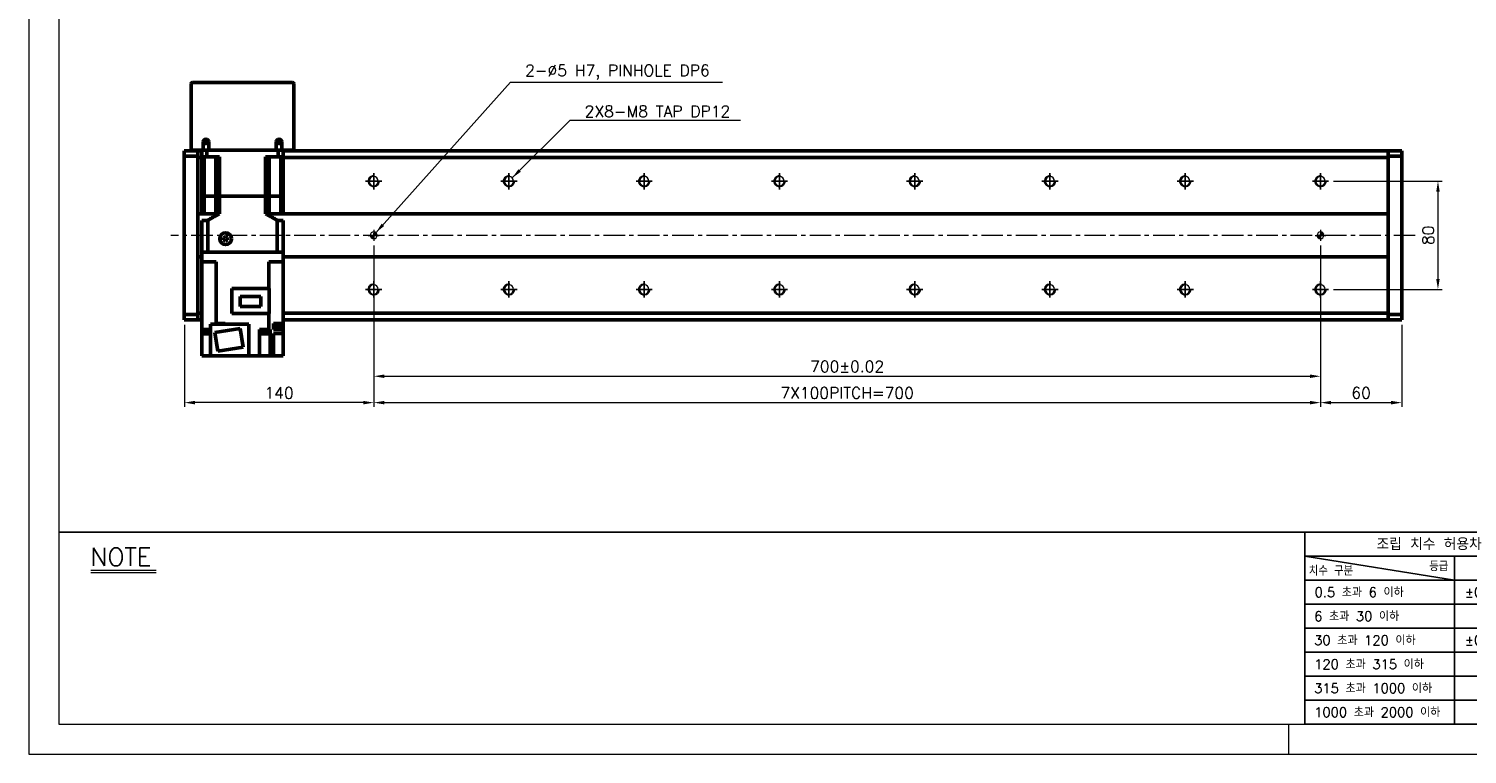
# Model space of a CAD drawing. Header units: millimetres. Extents: x 46891 to 50409, y 6223 to 9846.
# Tile 1 of 5: x 48547 to 49610, y 8529 to 9065. Entities that reach past the tile are written whole.
import ezdxf

# ---------------------------------------------------------------- set-up
doc = ezdxf.new("R2010")
doc.units = ezdxf.units.MM
doc.header["$LTSCALE"] = 0.5
doc.linetypes.add('CENTER', pattern=[50.8, 31.75, -6.35, 6.35, -6.35])
doc.layers.get('0').update_dxf_attribs({"lineweight": 20})
for name, color, linetype, lineweight in [('1', 1, 'CENTER', 13), ('4', 4, 'Continuous', 13), ('외형선(ISO)', 7, 'Continuous', 50)]:
    doc.layers.add(name, color=color, linetype=linetype, lineweight=lineweight)
for name, color, linetype in [('3', 3, 'Continuous'), ('C', 1, 'CENTER'), ('DIM', 4, 'Continuous')]:
    doc.layers.add(name, color=color, linetype=linetype)
doc.styles.add('DSR TEXT', font='romans.shx', dxfattribs={"bigfont": 'whgtxt.shx'})
doc.styles.get("Standard").update_dxf_attribs({"font": 'romans.shx', "bigfont": 'whgtxt.shx'})
doc.dimstyles.new('DSR', dxfattribs={"dimscale": 2, "dimtxt": 3, "dimasz": 3, "dimexe": 0.5, "dimexo": 0.5, "dimgap": 0.5, "dimtad": 1, "dimdsep": 46, "dimtxsty": 'Standard', "dimcen": 2.5, "dimclrd": 4, "dimclre": 4, "dimclrt": 2, "dimadec": 0, "dimazin": 2, "dimtfac": 1, "dimtmove": 0, "dimatfit": 3, "dimfxl": 0, "dimlwd": -1, "dimlwe": -1, "dimarcsym": 0})

# ---------------------------------------------------------------- blocks, each defined once
blk = doc.blocks.new('A$C13F00394')
for p, q in [((-202.34, 25.67), (-191.42, 25.67)), ((-202.34, 25.3), (-191.42, 25.3))]:
    blk.add_line(p, q)
at = {"layer": '3'}
for p, q in [((0, 32), (-207.68, 32)), ((0, 32), (202.32, 32)), ((0, 32), (0, 0)), ((0, 28), (25, 24)), ((43.43, 28), (0, 28)), ((25, 28), (25, 0)), ((43.43, 24), (0, 24)), ((43.43, 20), (0, 20)), ((43.43, 16), (0, 16)), ((0, 12), (129.32, 12)), ((43.43, 8), (0, 8)), ((43.43, 4), (0, 4)), ((0, 0), (202.32, 0))]:
    blk.add_line(p, q, dxfattribs=at)
at = {"color": 0, "style": 'DSR TEXT'}
for s, height, p in [('조립 치수 허용차', 2, (11.97, 29.02)), ('치수 구분', 1.5, (0.69, 24.78)), ('등급', 1.5, (20.77, 25.52)), (' 0.5 초과 6 이하', 1.6, (0.56, 21.19)), (' 6 초과 30 이하', 1.6, (0.49, 17.19)), (' 30 초과 120 이하', 1.6, (0.49, 13.19)), (' 120 초과 315 이하', 1.6, (0.49, 9.19)), (' 315 초과 1000 이하', 1.6, (0.49, 5.19)), (' 1000 초과 2000 이하', 1.6, (0.49, 1.19))]:
    blk.add_text(s, height=height, dxfattribs=at).set_placement(p)
at = {"color": 0, "char_height": 1.6, "attachment_point": 5, "style": 'DSR TEXT'}
for s, insert in [('%%P0.05', (29.85, 22)), ('%%P0.15', (29.85, 14))]:
    blk.add_mtext(s, dxfattribs=dict(at, insert=insert))
at = {"layer": '4', "color": 0, "style": 'DSR TEXT'}
blk.add_text('NOTE', height=3, dxfattribs=at).set_placement((-202.39, 26.38))
blk = doc.blocks.new('A$C1C1952E1')
at = {"color": 1}
blk.add_lwpolyline([(0, 0), (420, 0), (420, 297), (0, 297)], close=True, dxfattribs=at)
at = {"color": 3}
blk.add_lwpolyline([(5, 5), (415, 5), (415, 292), (5, 292)], close=True, dxfattribs=at)
blk = doc.blocks.new('A$C33E56CC6')
h = blk.add_hatch()
h.set_pattern_fill('ANSI31', color=256, style=0)
h.set_pattern_definition([(45, (-7065.45672, -6508.5399), (-0.0883883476, 0.0883883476), [])])
h.paths.add_polyline_path([(4, 6.5, 0.414214), (1.5, 4), (4, 4)])
h.paths.add_polyline_path([(6.5, 4), (4, 4), (4, 1.5, 0.414214)])
blk.add_circle((4, 4), 2.5)
at = {"layer": '1'}
for p, q in [((0, 4), (8, 4)), ((4, 0), (4, 8))]:
    blk.add_line(p, q, dxfattribs=at)
blk = doc.blocks.new('tap8')
blk.add_circle((0, 0), 3.4)
at = {"layer": 'C', "color": 1, "linetype": 'CENTER'}
for p, q in [((-6, 0), (6, 0)), ((0, -6), (0, 6))]:
    blk.add_line(p, q, dxfattribs=at)
at = {"layer": 'DIM', "color": 3}
blk.add_arc((0, 0), 4, 263.8455, 189.4314, dxfattribs=at)
blk = doc.blocks.new('*D120')
at = {"color": 1, "linetype": 'ByBlock'}
for p, q in [((48801.7, 8905), (48801.7, 8805.4)), ((49501.7, 8905), (49501.7, 8805.4)), ((48809.5, 8808.4), (49493.9, 8808.4))]:
    blk.add_line(p, q, dxfattribs=at)
at = {"color": 1}
for points in [[(48809.5, 8809.7), (48809.5, 8807.1), (48801.7, 8808.4)], [(49493.9, 8809.7), (49493.9, 8807.1), (49501.7, 8808.4)]]:
    blk.add_solid(points, dxfattribs=at)
at = {"layer": 'Defpoints', "color": 0}
for p in [(48801.7, 8908.6), (49501.7, 8908.6), (49501.7, 8808.4)]:
    blk.add_point(p, dxfattribs=at)
at = {"color": 3, "insert": (49151.7, 8815.6), "char_height": 8.4, "attachment_point": 5, "style": 'DSR TEXT'}
blk.add_mtext('700%%P0.02', dxfattribs=at)
blk = doc.blocks.new('*D122')
at = {"color": 1, "linetype": 'ByBlock'}
for p, q in [((49501.7, 8861.4), (49501.7, 8785.9)), ((49561.7, 8846.5), (49561.7, 8785.9)), ((49509.5, 8788.9), (49553.9, 8788.9))]:
    blk.add_line(p, q, dxfattribs=at)
at = {"color": 1}
for points in [[(49509.5, 8790.2), (49509.5, 8787.6), (49501.7, 8788.9)], [(49553.9, 8790.2), (49553.9, 8787.6), (49561.7, 8788.9)]]:
    blk.add_solid(points, dxfattribs=at)
at = {"layer": 'Defpoints', "color": 0}
for p in [(49501.7, 8865), (49561.7, 8850.1), (49561.7, 8788.9)]:
    blk.add_point(p, dxfattribs=at)
at = {"color": 3, "insert": (49531.7, 8796.1), "char_height": 8.4, "attachment_point": 5, "style": 'DSR TEXT'}
blk.add_mtext('60', dxfattribs=at)
blk = doc.blocks.new('*D124')
at = {"color": 1, "linetype": 'ByBlock'}
for p, q in [((48801.7, 8905), (48801.7, 8785.9)), ((48661.7, 8846.5), (48661.7, 8785.9)), ((48793.9, 8788.9), (48669.5, 8788.9))]:
    blk.add_line(p, q, dxfattribs=at)
at = {"color": 1}
for points in [[(48669.5, 8790.2), (48669.5, 8787.6), (48661.7, 8788.9)], [(48793.9, 8790.2), (48793.9, 8787.6), (48801.7, 8788.9)]]:
    blk.add_solid(points, dxfattribs=at)
at = {"layer": 'Defpoints', "color": 0}
for p in [(48801.7, 8908.6), (48661.7, 8850.1), (48661.7, 8788.9)]:
    blk.add_point(p, dxfattribs=at)
at = {"color": 3, "insert": (48731.7, 8796.1), "char_height": 8.4, "attachment_point": 5, "style": 'DSR TEXT'}
blk.add_mtext('140', dxfattribs=at)
blk = doc.blocks.new('*D125')
at = {"color": 1, "linetype": 'ByBlock'}
for p, q in [((48801.7, 8862.9), (48801.7, 8785.9)), ((49501.7, 8862.9), (49501.7, 8785.9)), ((48809.5, 8788.9), (49493.9, 8788.9))]:
    blk.add_line(p, q, dxfattribs=at)
at = {"color": 1}
for points in [[(48809.5, 8790.2), (48809.5, 8787.6), (48801.7, 8788.9)], [(49493.9, 8790.2), (49493.9, 8787.6), (49501.7, 8788.9)]]:
    blk.add_solid(points, dxfattribs=at)
at = {"layer": 'Defpoints', "color": 0}
for p in [(48801.7, 8866.5), (49501.7, 8866.5), (49501.7, 8788.9)]:
    blk.add_point(p, dxfattribs=at)
at = {"color": 3, "insert": (49151.7, 8796.1), "char_height": 8.4, "attachment_point": 5, "style": 'DSR TEXT'}
blk.add_mtext('7X100PITCH=700', dxfattribs=at)
blk = doc.blocks.new('*D126')
at = {"color": 1, "linetype": 'ByBlock'}
for p, q in [((49511.3, 8952.6), (49591.5, 8952.6)), ((49588.5, 8944.8), (49588.5, 8880.4)), ((49511.3, 8872.6), (49591.5, 8872.6))]:
    blk.add_line(p, q, dxfattribs=at)
at = {"color": 1}
for points in [[(49587.2, 8944.8), (49589.8, 8944.8), (49588.5, 8952.6)], [(49587.2, 8880.4), (49589.8, 8880.4), (49588.5, 8872.6)]]:
    blk.add_solid(points, dxfattribs=at)
at = {"layer": 'Defpoints', "color": 0}
for p in [(49507.7, 8952.6), (49507.7, 8872.6), (49588.5, 8872.6)]:
    blk.add_point(p, dxfattribs=at)
at = {"color": 3, "insert": (49581.3, 8912.6), "char_height": 8.4, "attachment_point": 5, "rotation": 90, "style": 'DSR TEXT'}
blk.add_mtext('80', dxfattribs=at)

msp = doc.modelspace()

# ---------------------------------------------------------------- linework, layer by layer
at = {"color": 1}
msp.add_line((49478.07088, 8551.1717), (49478.07088, 8528.99552), dxfattribs=at)
at = {"layer": '1'}
msp.add_line((49571.68058, 8912.57037), (48651.68058, 8912.57037), dxfattribs=at)
at = {"layer": '3'}
msp.add_line((49489.96857, 8551.1717), (50387.29426, 8551.1717), dxfattribs=at)
at = {"layer": '외형선(ISO)'}
for p, q in [((48666.68058, 8975.57037), (48666.68058, 9024.57037)), ((48667.68058, 9025.57037), (48741.68058, 9025.57037)), ((48742.68058, 9024.57037), (48742.68058, 8975.57037)), ((48675.68058, 8981.57037), (48675.68058, 8975.57037)), ((48679.68058, 8975.57037), (48679.68058, 8981.57037)), ((48729.68058, 8981.57037), (48729.68058, 8975.57037)), ((48733.68058, 8975.57037), (48733.68058, 8981.57037)), ((48661.68058, 8974.19169), (48661.68058, 8975.07037)), ((48671.68058, 8975.07037), (48661.68058, 8975.07037)), ((48661.68058, 8974.19169), (48661.68058, 8971.07037)), ((48661.68058, 8971.07037), (48661.68058, 8854.07037)), ((48671.68058, 8971.07037), (48661.68058, 8971.07037)), ((48666.68058, 8975.57037), (48667.68058, 8975.57037)), ((48667.68058, 8975.57037), (48675.68058, 8975.57037)), ((48671.68058, 8974.19169), (48671.68058, 8975.07037)), ((48674.68058, 8975.07037), (48671.68058, 8975.07037)), ((48671.68058, 8975.07037), (48671.68058, 8974.19169)), ((48671.68058, 8974.19169), (48671.68058, 8970.07037)), ((48671.68058, 8971.07037), (48671.68058, 8974.19169)), ((48671.68058, 8970.07037), (48671.68058, 8928.57037)), ((48674.68058, 8970.07037), (48671.68058, 8970.07037)), ((48674.68058, 8975.57037), (48674.68058, 8970.57037)), ((48678.22307, 8970.57037), (48674.68058, 8970.57037)), ((48674.68058, 8941.57037), (48674.68058, 8970.57037)), ((48675.68058, 8975.57037), (48679.68058, 8975.57037)), ((48676.393, 8970.57037), (48676.393, 8941.57037)), ((48678.22307, 8975.57037), (48678.22307, 8970.57037)), ((48678.22307, 8970.57037), (48687.64386, 8970.57037)), ((48679.68058, 8975.57037), (48729.68058, 8975.57037)), ((48684.93058, 8970.57037), (48684.93058, 8941.57037)), ((48687.64386, 8941.57037), (48687.64386, 8970.57037)), ((48721.71731, 8970.57037), (48731.1381, 8970.57037)), ((48721.71731, 8941.57037), (48721.71731, 8970.57037)), ((48724.43058, 8970.57037), (48724.43058, 8941.57037)), ((48729.68058, 8975.57037), (48733.68058, 8975.57037)), ((48731.1381, 8975.57037), (48731.1381, 8970.57037)), ((48734.68058, 8970.57037), (48731.1381, 8970.57037)), ((48732.96817, 8970.57037), (48732.96817, 8941.57037)), ((48733.68058, 8975.57037), (48741.68058, 8975.57037)), ((48734.68058, 8975.57037), (48734.68058, 8970.57037)), ((49551.68058, 8975.07037), (48734.68058, 8975.07037)), ((48734.68058, 8941.57037), (48734.68058, 8970.57037)), ((49551.68058, 8970.07037), (48734.68058, 8970.07037)), ((48741.68058, 8975.57037), (48742.68058, 8975.57037)), ((49551.68058, 8975.07037), (49551.68058, 8974.19169)), ((49551.68058, 8974.19169), (49551.68058, 8975.07037)), ((49551.68058, 8975.07037), (49561.68058, 8975.07037)), ((49551.68058, 8970.07037), (49551.68058, 8974.19169)), ((49551.68058, 8974.19169), (49551.68058, 8971.07037)), ((49551.68058, 8971.07037), (49561.68058, 8971.07037)), ((49551.68058, 8928.57037), (49551.68058, 8970.07037)), ((49561.68058, 8975.07037), (49561.68058, 8974.19169)), ((49561.68058, 8971.07037), (49561.68058, 8974.19169)), ((49561.68058, 8854.07037), (49561.68058, 8971.07037)), ((48674.68058, 8941.57037), (48676.393, 8941.57037)), ((48676.393, 8941.57037), (48674.68058, 8941.57037)), ((48674.68058, 8941.57037), (48674.68058, 8928.57037)), ((48676.393, 8941.57037), (48679.93058, 8941.57037)), ((48676.393, 8941.57037), (48679.93058, 8941.57037)), ((48676.393, 8941.57037), (48676.393, 8928.57037)), ((48679.93058, 8941.57037), (48684.93058, 8941.57037)), ((48679.93058, 8941.57037), (48684.93058, 8941.57037)), ((48684.93058, 8941.57037), (48687.64386, 8941.57037)), ((48687.64386, 8941.57037), (48684.93058, 8941.57037)), ((48684.93058, 8941.57037), (48684.93058, 8928.57037)), ((48687.64386, 8941.57037), (48721.71731, 8941.57037)), ((48687.64386, 8941.57037), (48721.71731, 8941.57037)), ((48687.64386, 8941.57037), (48687.64386, 8928.57037)), ((48721.71731, 8941.57037), (48724.43058, 8941.57037)), ((48724.43058, 8941.57037), (48721.71731, 8941.57037)), ((48721.71731, 8941.57037), (48721.71731, 8928.57037)), ((48724.43058, 8941.57037), (48729.43058, 8941.57037)), ((48724.43058, 8941.57037), (48729.43058, 8941.57037)), ((48724.43058, 8941.57037), (48724.43058, 8928.57037)), ((48729.43058, 8941.57037), (48732.96817, 8941.57037)), ((48729.43058, 8941.57037), (48732.96817, 8941.57037)), ((48732.96817, 8941.57037), (48734.68058, 8941.57037)), ((48734.68058, 8941.57037), (48732.96817, 8941.57037)), ((48732.96817, 8941.57037), (48732.96817, 8928.57037)), ((48734.68058, 8941.57037), (48734.68058, 8928.57037)), ((48671.68058, 8928.57037), (48671.68058, 8927.71681)), ((48671.68058, 8928.57037), (48674.68058, 8928.57037)), ((48671.68058, 8927.71681), (48671.68058, 8927.36326)), ((48671.68058, 8927.36326), (48671.68058, 8897.77747)), ((48671.68058, 8897.77747), (48671.68058, 8927.36326)), ((48676.393, 8928.57037), (48674.68058, 8928.57037)), ((48678.98525, 8923.57037), (48674.68058, 8923.57037)), ((48674.68058, 8923.57037), (48674.68058, 8900.07037)), ((48676.393, 8928.57037), (48684.93058, 8928.57037)), ((48678.98525, 8923.57037), (48678.98525, 8900.07037)), ((48687.64386, 8928.57037), (48684.93058, 8928.57037)), ((48724.43058, 8928.57037), (48721.71731, 8928.57037)), ((48732.96817, 8928.57037), (48724.43058, 8928.57037)), ((48734.68058, 8923.57037), (48730.37592, 8923.57037)), ((48730.37592, 8923.57037), (48730.37592, 8900.07037)), ((48734.68058, 8928.57037), (48732.96817, 8928.57037)), ((48734.68058, 8928.57037), (49551.68058, 8928.57037)), ((48734.68058, 8923.57037), (48734.68058, 8900.07037)), ((49551.68058, 8927.71681), (49551.68058, 8928.57037)), ((49551.68058, 8927.36326), (49551.68058, 8927.71681)), ((49551.68058, 8897.77747), (49551.68058, 8927.36326)), ((49551.68058, 8927.36326), (49551.68058, 8897.77747)), ((48690.68058, 8910.93639), (48692.18058, 8911.80242)), ((48690.68058, 8909.20434), (48690.68058, 8910.93639)), ((48692.18058, 8908.33832), (48690.68058, 8909.20434)), ((48692.18058, 8911.80242), (48693.68058, 8910.93639)), ((48693.68058, 8909.20434), (48692.18058, 8908.33832)), ((48693.68058, 8910.93639), (48693.68058, 8909.20434)), ((48671.68058, 8897.77747), (48671.68058, 8897.42392)), ((48671.68058, 8897.42392), (48671.68058, 8896.57037)), ((48671.68058, 8896.57037), (48671.68058, 8855.07037)), ((48674.68058, 8896.57037), (48671.68058, 8896.57037)), ((48674.68058, 8893.07037), (48674.68058, 8900.07037)), ((48674.68506, 8900.07037), (48674.68058, 8900.07037)), ((48674.68058, 8893.07037), (48674.68058, 8842.97037)), ((48674.68058, 8893.07037), (48679.18058, 8893.07037)), ((48678.98004, 8900.07037), (48674.68506, 8900.07037)), ((48678.98525, 8900.07037), (48678.98004, 8900.07037)), ((48678.98525, 8900.07037), (48730.37592, 8900.07037)), ((48730.18058, 8900.07037), (48679.18058, 8900.07037)), ((48685.12122, 8893.07037), (48679.18058, 8893.07037)), ((48685.12122, 8893.07037), (48685.12122, 8847.47037)), ((48730.18058, 8893.07037), (48724.23995, 8893.07037)), ((48724.23995, 8893.07037), (48724.23995, 8873.17037)), ((48730.18058, 8893.07037), (48734.68058, 8893.07037)), ((48730.38113, 8900.07037), (48730.37592, 8900.07037)), ((48734.67611, 8900.07037), (48730.38113, 8900.07037)), ((48734.68058, 8900.07037), (48734.67611, 8900.07037)), ((48734.68058, 8893.07037), (48734.68058, 8900.07037)), ((49551.68058, 8896.57037), (48734.68058, 8896.57037)), ((48734.68058, 8893.07037), (48734.68058, 8847.47037)), ((49551.68058, 8897.42392), (49551.68058, 8897.77747)), ((49551.68058, 8896.57037), (49551.68058, 8897.42392)), ((49551.68058, 8855.07037), (49551.68058, 8896.57037)), ((48724.48058, 8873.17037), (48696.68058, 8873.17037)), ((48696.68058, 8873.17037), (48696.68058, 8854.82037)), ((48724.48058, 8873.17037), (48724.48058, 8854.82037)), ((48703.03058, 8867.39537), (48703.03058, 8859.94537)), ((48718.13058, 8867.39537), (48703.03058, 8867.39537)), ((48703.03058, 8859.94537), (48718.13058, 8859.94537)), ((48718.13058, 8859.94537), (48718.13058, 8867.39537)), ((48661.68058, 8854.07037), (48661.68058, 8850.94905)), ((48671.68058, 8854.07037), (48661.68058, 8854.07037)), ((48661.68058, 8850.07037), (48661.68058, 8850.94905)), ((48671.68058, 8850.07037), (48661.68058, 8850.07037)), ((48671.68058, 8855.07037), (48671.68058, 8850.94905)), ((48671.68058, 8855.07037), (48674.68058, 8855.07037)), ((48671.68058, 8850.94905), (48671.68058, 8854.07037)), ((48671.68058, 8850.07037), (48671.68058, 8850.94905)), ((48671.68058, 8850.94905), (48671.68058, 8850.07037)), ((48674.68058, 8850.07037), (48671.68058, 8850.07037)), ((48696.68058, 8854.82037), (48724.48058, 8854.82037)), ((48724.23995, 8842.97037), (48724.23995, 8854.82037)), ((48734.68058, 8855.07037), (49551.68058, 8855.07037)), ((49551.68058, 8850.07037), (48734.68058, 8850.07037)), ((49551.68058, 8850.94905), (49551.68058, 8855.07037)), ((49551.68058, 8854.07037), (49551.68058, 8850.94905)), ((49551.68058, 8854.07037), (49561.68058, 8854.07037)), ((49551.68058, 8850.94905), (49551.68058, 8850.07037)), ((49551.68058, 8850.07037), (49551.68058, 8850.94905)), ((49551.68058, 8850.07037), (49561.68058, 8850.07037)), ((49561.68058, 8850.94905), (49561.68058, 8854.07037)), ((49561.68058, 8850.94905), (49561.68058, 8850.07037)), ((48674.68058, 8847.47037), (48674.64567, 8847.47037)), ((48674.64567, 8847.47037), (48674.64567, 8846.77037)), ((48674.64567, 8846.77037), (48674.68058, 8846.77037)), ((48674.68058, 8842.97037), (48674.68058, 8823.47037)), ((48674.68058, 8842.97037), (48680.24056, 8842.97037)), ((48675.19188, 8842.97037), (48675.19188, 8842.47037)), ((48675.19188, 8842.47037), (48680.98058, 8842.47037)), ((48675.24188, 8842.47037), (48675.24188, 8841.77037)), ((48675.24188, 8841.77037), (48680.98058, 8841.77037)), ((48675.39188, 8841.77037), (48675.39188, 8839.77037)), ((48675.39188, 8839.77037), (48680.98058, 8839.77037)), ((48680.98058, 8842.97037), (48680.24056, 8842.97037)), ((48709.38058, 8846.97037), (48680.98058, 8846.97037)), ((48680.98058, 8823.47037), (48680.98058, 8846.97037)), ((48702.96858, 8843.67031), (48684.2025, 8840.69806)), ((48684.2025, 8840.69806), (48686.39259, 8826.87042)), ((48684.72191, 8847.47037), (48684.40378, 8847.47037)), ((48684.40378, 8847.47037), (48684.40378, 8846.97037)), ((48684.72191, 8847.47037), (48685.12122, 8847.47037)), ((48685.06783, 8847.47037), (48685.06783, 8846.97037)), ((48685.12122, 8847.47037), (48687.5653, 8847.47037)), ((48688.47037, 8847.47037), (48687.5653, 8847.47037)), ((48688.47037, 8847.47037), (48691.88058, 8847.47037)), ((48690.96783, 8847.47037), (48690.96783, 8846.97037)), ((48691.88058, 8847.47037), (48691.88058, 8846.97037)), ((48705.15867, 8829.84268), (48702.96858, 8843.67031)), ((48709.38058, 8823.47037), (48709.38058, 8846.97037)), ((48717.18058, 8842.97037), (48724.23995, 8842.97037)), ((48717.18058, 8823.47037), (48717.18058, 8842.97037)), ((48717.97655, 8842.97037), (48717.97655, 8842.47037)), ((48717.97655, 8842.47037), (48723.97655, 8842.47037)), ((48718.02655, 8842.47037), (48718.02655, 8841.77037)), ((48718.02655, 8841.77037), (48723.92655, 8841.77037)), ((48718.17655, 8841.77037), (48718.17655, 8839.77037)), ((48718.17655, 8839.77037), (48723.77655, 8839.77037)), ((48723.77655, 8841.77037), (48723.77655, 8839.77037)), ((48723.92655, 8842.47037), (48723.92655, 8841.77037)), ((48723.97655, 8842.97037), (48723.97655, 8842.47037)), ((48724.23995, 8842.97037), (48724.63926, 8842.97037)), ((48725.18866, 8842.97037), (48724.63926, 8842.97037)), ((48725.18866, 8823.47037), (48725.18866, 8842.97037)), ((48729.12061, 8847.47037), (48727.68058, 8847.47037)), ((48727.68058, 8842.97037), (48727.68058, 8847.47037)), ((48727.68058, 8842.97037), (48729.12061, 8842.97037)), ((48729.12061, 8839.97037), (48727.68058, 8839.97037)), ((48727.68058, 8823.47037), (48727.68058, 8839.97037)), ((48728.8155, 8847.47037), (48728.8155, 8846.77037)), ((48728.8155, 8846.77037), (48734.7155, 8846.77037)), ((48728.9655, 8846.77037), (48728.9655, 8844.77037)), ((48728.9655, 8844.77037), (48734.5655, 8844.77037)), ((48729.12061, 8847.47037), (48734.68058, 8847.47037)), ((48734.68058, 8842.97037), (48729.12061, 8842.97037)), ((48729.12061, 8839.97037), (48734.68058, 8839.97037)), ((48734.5655, 8846.77037), (48734.5655, 8844.77037)), ((48734.7155, 8847.47037), (48734.68058, 8847.47037)), ((48734.68058, 8846.77037), (48734.68058, 8842.97037)), ((48734.68058, 8839.97037), (48734.68058, 8842.97037)), ((48734.68058, 8823.47037), (48734.68058, 8839.97037)), ((48734.7155, 8847.47037), (48734.7155, 8846.77037)), ((48686.39259, 8826.87042), (48705.15867, 8829.84268)), ((48674.68058, 8823.47037), (48678.68058, 8823.47037)), ((48680.98058, 8823.47037), (48678.68058, 8823.47037)), ((48680.98058, 8823.47037), (48709.38058, 8823.47037)), ((48709.38058, 8823.47037), (48717.18058, 8823.47037)), ((48720.68058, 8823.47037), (48717.18058, 8823.47037)), ((48720.68058, 8823.47037), (48725.18866, 8823.47037)), ((48727.68058, 8823.47037), (48725.18866, 8823.47037)), ((48731.18058, 8823.47037), (48727.68058, 8823.47037)), ((48731.18058, 8823.47037), (48734.68058, 8823.47037))]:
    msp.add_line(p, q, dxfattribs=at)
for centre, radius in [((48677.68058, 8981.57037), 1.2295), ((48731.68058, 8981.57037), 1.2295), ((48692.18058, 8910.07037), 4.35)]:
    msp.add_circle(centre, radius, dxfattribs=at)
for centre, radius, start, end in [((48667.68058, 9024.57037), 1, 90, 180), ((48741.68058, 9024.57037), 1, 0, 90), ((48677.68058, 8981.57037), 2, 0, 180), ((48731.68058, 8981.57037), 2, 0, 180)]:
    msp.add_arc(centre, radius, start, end, dxfattribs=at)
for points, weights in [([(48678.98525, 8923.57037), (48683.60708, 8926.57693), (48687.64386, 8928.57037)], [1.35251798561, 1.41367336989, 1.45736434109]), ([(48721.71731, 8928.57037), (48725.75409, 8926.57693), (48730.37592, 8923.57037)], [1.45736434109, 1.41367336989, 1.35251798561])]:
    msp.add_rational_spline(points, weights, degree=2, dxfattribs=at)

# ---------------------------------------------------------------- block references
at = {"xscale": 4.435236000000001, "yscale": 4.435236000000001, "zscale": 4.435236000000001}
for name, p in [('A$C1C1952E1', (48546.67132, 8528.99552)), ('A$C13F00394', (49489.96858, 8551.1717))]:
    msp.add_blockref(name, p, dxfattribs=at)
at = {"xscale": -1}
for name, p, rotation in [('tap8', (48801.68058, 8952.57037), 90), ('tap8', (48901.68058, 8952.57037), 90), ('tap8', (49001.68058, 8952.57037), 90), ('tap8', (49101.68058, 8952.57037), 90), ('tap8', (49201.68058, 8952.57037), 90), ('tap8', (49301.68058, 8952.57037), 90), ('tap8', (49401.68058, 8952.57037), 90), ('tap8', (49501.68058, 8952.57037), 90), ('A$C33E56CC6', (48797.68058, 8916.57037), 180), ('A$C33E56CC6', (49497.68058, 8916.57037), 180), ('tap8', (48801.68058, 8872.57037), 90), ('tap8', (48901.68058, 8872.57037), 90), ('tap8', (49001.68058, 8872.57037), 90), ('tap8', (49101.68058, 8872.57037), 90), ('tap8', (49201.68058, 8872.57037), 90), ('tap8', (49301.68058, 8872.57037), 90), ('tap8', (49401.68058, 8872.57037), 90), ('tap8', (49501.68058, 8872.57037), 90)]:
    msp.add_blockref(name, p, dxfattribs=dict(at, rotation=rotation))

# ---------------------------------------------------------------- texts
at = {"color": 3, "char_height": 8.4, "attachment_point": 1, "style": 'DSR TEXT'}
for s, insert in [('2-%%C5 H7, PINHOLE DP6', (48913.67019, 9038.6751)), ('2X8-M8 TAP DP12', (48957.65326, 9008.42288))]:
    msp.add_mtext(s, dxfattribs=dict(at, insert=insert))

# ---------------------------------------------------------------- dimensions: what is measured, and where the dimension line sits
dim = msp.add_linear_dim(base=(49588.51912, 8872.57037), p1=(49507.72756, 8952.57037), p2=(49507.72756, 8872.57037), angle=270, dimstyle='DSR', override={"dimscale": 3, "dimtxt": 2.8, "dimasz": 2.600136, "dimexe": 1, "dimexo": 1.2, "dimgap": 1, "dimdec": 4, "dimtxsty": 'DSR TEXT', "dimclrd": 1, "dimclre": 1, "dimclrt": 3, "dimtdec": 4, "dimtix": 1})
dim.commit()
dim.dimension.update_dxf_attribs({"geometry": '*D126', "text_midpoint": (49581.31912, 8912.57037)})
dim = msp.add_linear_dim(base=(48661.68058, 8788.89577), p1=(48801.68058, 8908.57037), p2=(48661.68058, 8850.07037), dimstyle='DSR', override={"dimscale": 3, "dimtxt": 2.8, "dimasz": 2.600136, "dimexe": 1, "dimexo": 1.2, "dimgap": 1, "dimdec": 4, "dimtxsty": 'DSR TEXT', "dimclrd": 1, "dimclre": 1, "dimclrt": 3, "dimtdec": 4, "dimtix": 1})
dim.commit()
dim.dimension.update_dxf_attribs({"geometry": '*D124', "text_midpoint": (48731.68058, 8796.09577)})
for base, p1, p2, text, picture, middle in [((49501.68058, 8808.37829), (48801.68058, 8908.57037), (49501.68058, 8908.57037), '<>%%P0.02', '*D120', (49151.68058, 8815.57829)), ((49501.68058, 8788.89577), (48801.68058, 8866.5234), (49501.68058, 8866.5234), '7X100PITCH=<>', '*D125', (49151.68058, 8796.09577))]:
    dim = msp.add_linear_dim(base=base, p1=p1, p2=p2, text=text, dimstyle='DSR', override={"dimscale": 3, "dimtxt": 2.8, "dimasz": 2.600136, "dimexe": 1, "dimexo": 1.2, "dimgap": 1, "dimdec": 4, "dimtxsty": 'DSR TEXT', "dimclrd": 1, "dimclre": 1, "dimclrt": 3, "dimtdec": 4, "dimtix": 1})
    dim.commit()
    dim.dimension.update_dxf_attribs({"geometry": picture, "text_midpoint": middle})
dim = msp.add_linear_dim(base=(49561.68058, 8788.89577), p1=(49501.68058, 8864.95873), p2=(49561.68058, 8850.07037), dimstyle='DSR', override={"dimscale": 3, "dimtxt": 2.8, "dimasz": 2.600136, "dimexe": 1, "dimexo": 1.2, "dimgap": 1, "dimdec": 4, "dimtxsty": 'DSR TEXT', "dimclrd": 1, "dimclre": 1, "dimclrt": 3, "dimtdec": 4, "dimtix": 1})
dim.commit()
dim.dimension.update_dxf_attribs({"geometry": '*D122', "text_midpoint": (49531.68058, 8788.89577), "dimtype": 160})

# ---------------------------------------------------------------- leaders
at = {"annotation_type": 0, "has_hookline": 1, "hookline_direction": 0}
for points, text_width in [([(48803.25896, 8914.50911), (48902.86978, 9025.6751), (48910.67019, 9025.6751)], 145.875), ([(48904.06167, 8954.99739), (48946.85285, 8997.7552), (48954.65326, 8997.7552)], 115.25)]:
    msp.add_leader(points, dimstyle='DSR', override={"dimscale": 3, "dimtxt": 2.8, "dimasz": 2.600136, "dimexe": 1, "dimexo": 1.2, "dimgap": 1, "dimdec": 4, "dimtxsty": 'DSR TEXT', "dimclrd": 1, "dimclre": 1, "dimclrt": 3, "dimtdec": 4, "dimtix": 1}, dxfattribs=dict(at, text_width=text_width))

doc.saveas('drawing.dxf')
